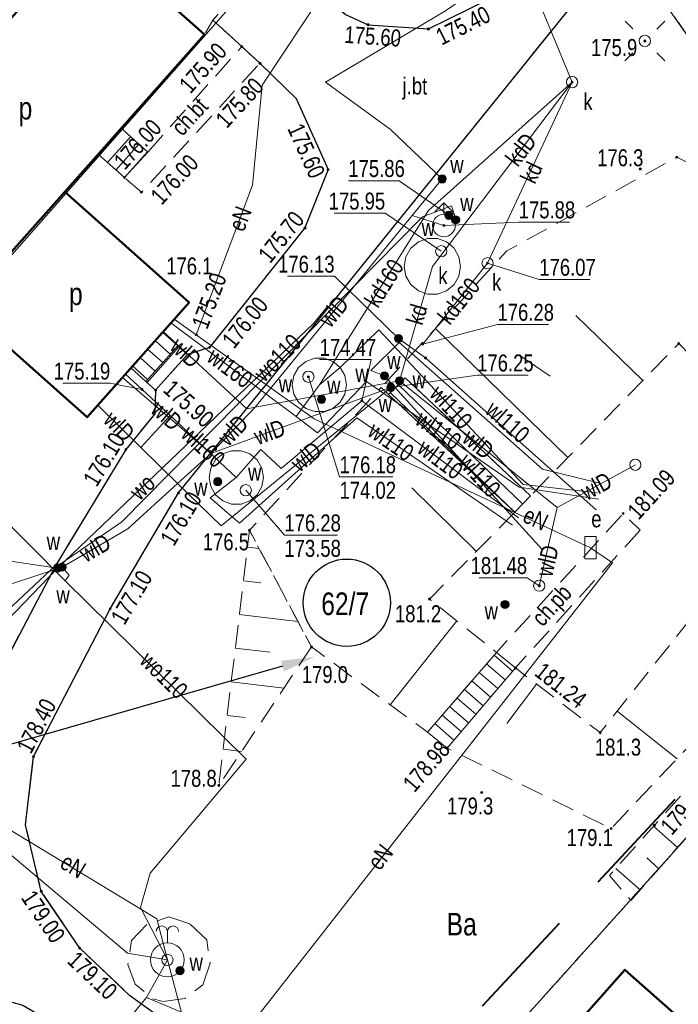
# Model space of a CAD drawing. Header units: metres. Extents: x 8433237 to 8433443, y 6021296 to 6021738.
# Tile 7 of 22: x 8433368 to 8433397, y 6021466 to 6021510. Entities that reach past the tile are written whole.
import ezdxf
from ezdxf import colors
from ezdxf.entities.mleader import LeaderData, LeaderLine
from ezdxf.enums import TextEntityAlignment as Align
from ezdxf.math import Vec2, Vec3

# ---------------------------------------------------------------- set-up
doc = ezdxf.new("R2010")
doc.units = ezdxf.units.M
for name, pattern in [('DASHED', [0.75, 0.5, -0.25]), ('L_0_03', [1, 0.5, -0.5]), ('L_0_04', [1.5, 1, -0.5]), ('L_0_06', [2, 1.5, -0.5])]:
    doc.linetypes.add(name, pattern=pattern)
doc.layers.get('0').update_dxf_attribs({"linetype": 'CONTINUOUS', "lineweight": 18})
for name, color, linetype, lineweight in [('a_opis', 250, 'CONTINUOUS', 9), ('EGB_Budynek', 7, 'CONTINUOUS', 50), ('EGB_DzialkaEwidencyjna', 7, 'CONTINUOUS', 18), ('EGB_KonturUzytkuGruntowego', 96, 'L_0_03', 18), ('EGB_ObiektTrwaleZwiazanyZBudynkiem', 7, 'CONTINUOUS', 18), ('GES_InneUrzadzeniaTowarzyszace', 7, 'CONTINUOUS', 18), ('GES_InneUrzadzeniaTowarzyszace_P', 7, 'CONTINUOUS', 18), ('GES_PrzewodElektroenergetyczny', 1, 'CONTINUOUS', 18), ('GES_PrzewodKanalizacyjny', 36, 'CONTINUOUS', 18), ('GES_PrzewodWodociagowy', 5, 'CONTINUOUS', 18), ('GES_Rzedna', 7, 'CONTINUOUS', 18), ('GES_UrzadzeniaSiecElektroenergetyczna_P', 7, 'CONTINUOUS', 18), ('GES_UrzadzeniaSiecKanalizacyjna_P', 7, 'CONTINUOUS', 18), ('GES_UrzadzeniaSiecWodociagowa_P', 7, 'CONTINUOUS', 18), ('KR_ObiektKarto', 7, 'CONTINUOUS', 18), ('OT_Komunikacja', 7, 'CONTINUOUS', 18), ('OT_Rzedna', 7, 'CONTINUOUS', 18), ('OT_Skarpa', 7, 'CONTINUOUS', 18)]:
    doc.layers.add(name, color=color, linetype=linetype, lineweight=lineweight)
doc.layers.add('Zakres Etap 1', color=1, linetype='CONTINUOUS')
doc.styles.add('Arial', font='Arial.ttf')
doc.styles.get("Standard").update_dxf_attribs({"font": 'simplex.shx'})

# ---------------------------------------------------------------- blocks, each defined once
blk = doc.blocks.new('SUPW_O')
at = {"color": 0, "linetype": 'Continuous', "lineweight": 18}
blk.add_circle((0, 0), 0.5, dxfattribs=at)
blk = doc.blocks.new('SUPK_W')
at = {"color": 0, "linetype": 'Continuous', "lineweight": 18}
blk.add_circle((0, 0), 0.5, dxfattribs=at)
blk = doc.blocks.new('SUPS01_08')
at = {"linetype": 'Continuous', "lineweight": 13}
blk.add_hatch(color=0, dxfattribs=at).paths.add_polyline_path([(0, -0.091, 1), (0, 0.091, 1)])
at = {"color": 0, "linetype": 'Continuous', "lineweight": 13}
blk.add_circle((0, 0), 0.0906, dxfattribs=at)
blk = doc.blocks.new('SUPS01_03')
at = {"linetype": 'Continuous', "lineweight": 13}
blk.add_hatch(color=0, dxfattribs=at).paths.add_polyline_path([(0, -0.091, 1), (0, 0.091, 1)])
at = {"color": 0, "linetype": 'Continuous', "lineweight": 13}
blk.add_circle((0, 0), 0.0906, dxfattribs=at)
blk = doc.blocks.new('SUPS01_05')
at = {"linetype": 'Continuous', "lineweight": 13}
blk.add_hatch(color=0, dxfattribs=at).paths.add_polyline_path([(0, -0.091, 1), (0, 0.091, 1)])
at = {"color": 0, "linetype": 'Continuous', "lineweight": 13}
blk.add_circle((0, 0), 0.0906, dxfattribs=at)
blk = doc.blocks.new('SUEO')
at = {"color": 0, "linetype": 'Continuous', "lineweight": 18, "flags": 128}
for points in [[(-1.06, 1.06), (-1.76, 1.76)], [(1.76, 1.76), (1.06, 1.06)], [(-1.74, -1.74), (-1.06, -1.06)], [(1.06, -1.06), (1.76, -1.76)]]:
    blk.add_lwpolyline(points, dxfattribs=at)
at = {"color": 0, "linetype": 'Continuous', "lineweight": 18}
blk.add_circle((0, 0), 0.5, dxfattribs=at)
blk = doc.blocks.new('SUES')
at = {"color": 0, "linetype": 'Continuous', "lineweight": 18, "flags": 128}
blk.add_lwpolyline([(1, 0.5), (1, -0.5), (-1, -0.5), (-1, 0.5)], close=True, dxfattribs=at)
blk = doc.blocks.new('SUKS')
at = {"color": 0, "linetype": 'Continuous', "lineweight": 18}
blk.add_circle((0, 0), 0.5, dxfattribs=at)
blk = doc.blocks.new('SUWU')
at = {"linetype": 'Continuous', "lineweight": 18}
blk.add_hatch(color=0, dxfattribs=at).paths.add_polyline_path([(0, -0.361, 1), (0, 0.361, 1)])
at = {"color": 0, "linetype": 'Continuous', "lineweight": 18}
blk.add_circle((0, 0), 0.361, dxfattribs=at)
blk = doc.blocks.new('SUWW')
at = {"linetype": 'Continuous', "lineweight": 18}
blk.add_hatch(color=0, dxfattribs=at).paths.add_polyline_path([(0, -0.361, 1), (0, 0.361, 1)])
at = {"color": 0, "linetype": 'Continuous', "lineweight": 18}
blk.add_circle((0, 0), 0.361, dxfattribs=at)
blk = doc.blocks.new('SUWH')
at = {"color": 0, "linetype": 'Continuous', "lineweight": 18, "flags": 128}
for points in [[(0, 2), (-0.8, 1.2)], [(0, 1), (0, 2)], [(0, 2), (0.8, 1.2)]]:
    blk.add_lwpolyline(points, dxfattribs=at)
at = {"color": 0, "linetype": 'Continuous', "lineweight": 18}
blk.add_circle((0, 0), 1, dxfattribs=at)
blk = doc.blocks.new('SUWG')
at = {"color": 0, "linetype": 'Continuous', "lineweight": 18, "flags": 128}
blk.add_lwpolyline([(0, 1.5), (0, 2.5)], close=True, dxfattribs=at)
at = {"color": 0, "linetype": 'Continuous', "lineweight": 18}
for radius in [1.5, 0.5]:
    blk.add_circle((0, 0), radius, dxfattribs=at)
for centre in [(-0.5, 2.5), (0.5, 2.5)]:
    blk.add_arc(centre, 0.5, 0, 180, dxfattribs=at)
blk = doc.blocks.new('OTRS')
at = {"linetype": 'Continuous', "lineweight": 13}
blk.add_hatch(color=0, dxfattribs=at).paths.add_polyline_path([(0, -0.091, 1), (0, 0.091, 1)])
at = {"color": 0, "linetype": 'Continuous', "lineweight": 13}
blk.add_circle((0, 0), 0.0906, dxfattribs=at)
blk = doc.blocks.new('OTRN')
at = {"linetype": 'Continuous', "lineweight": 13}
blk.add_hatch(color=0, dxfattribs=at).paths.add_polyline_path([(0, -0.091, 1), (0, 0.091, 1)])
at = {"color": 0, "linetype": 'Continuous', "lineweight": 13}
blk.add_circle((0, 0), 0.0906, dxfattribs=at)

msp = doc.modelspace()

# ---------------------------------------------------------------- linework, layer by layer
at = {"layer": 'EGB_Budynek', "linetype": 'Continuous', "lineweight": 50, "flags": 128}
for points in [[(8433360.65, 6021501.83), (8433371.34, 6021513.87), (8433376.49, 6021509.29), (8433370.31, 6021502.34), (8433365.78, 6021497.27)], [(8433365.78, 6021497.27), (8433370.31, 6021502.34), (8433375.81, 6021497.45), (8433371.3, 6021492.37)], [(8433378.78, 6021449.51), (8433395.1, 6021467.93), (8433400.45, 6021463.2), (8433384.12, 6021444.78)]]:
    msp.add_lwpolyline(points, close=True, dxfattribs=at)
at = {"layer": 'EGB_DzialkaEwidencyjna', "linetype": 'Continuous', "lineweight": 18, "flags": 128}
msp.add_lwpolyline([(8433425.123, 6021470.364), (8433417.6, 6021481.1), (8433411.83, 6021489.34), (8433388.4, 6021522.76), (8433377.65, 6021538.1), (8433314.81, 6021627.77), (8433312.011, 6021631.446)], dxfattribs=at)
for points in [[(8433348.5, 6021477.47), (8433334.95, 6021489.96), (8433374.25, 6021534.26), (8433377.65, 6021538.1), (8433388.4, 6021522.76)], [(8433411.83, 6021489.34), (8433377.29, 6021450.95), (8433348.5, 6021477.47), (8433388.4, 6021522.76)], [(8433361.38, 6021433.27), (8433377.29, 6021450.95), (8433411.83, 6021489.34), (8433417.6, 6021481.1), (8433367.98, 6021431.69), (8433343.1, 6021404.05), (8433338.96, 6021408.36), (8433350.5, 6021421.18)]]:
    msp.add_lwpolyline(points, close=True, dxfattribs=at)
at = {"layer": 'EGB_KonturUzytkuGruntowego', "color": 96, "linetype": 'L_0_03', "lineweight": 18, "flags": 128}
for points in [[(8433425.123, 6021470.364), (8433417.6, 6021481.1), (8433411.83, 6021489.34), (8433388.4, 6021522.76), (8433377.65, 6021538.1), (8433353.39, 6021572.71), (8433314.81, 6021627.77), (8433312.011, 6021631.446)], [(8433336.061, 6021405.138), (8433338.96, 6021408.36), (8433346.5, 6021416.73), (8433350.5, 6021421.18), (8433361.38, 6021433.27), (8433377.29, 6021450.95), (8433411.83, 6021489.34), (8433417.6, 6021481.1), (8433425.123, 6021470.364)]]:
    msp.add_lwpolyline(points, dxfattribs=at)
msp.add_lwpolyline([(8433328.72, 6021499.36), (8433333.61, 6021504.46), (8433341.32, 6021497.14), (8433374.25, 6021534.26), (8433377.65, 6021538.1), (8433388.4, 6021522.76), (8433411.83, 6021489.34), (8433377.29, 6021450.95), (8433361.38, 6021433.27), (8433338.63, 6021466.26), (8433348.5, 6021477.47), (8433334.95, 6021489.96), (8433326.76, 6021497.31)], close=True, dxfattribs=at)
at = {"layer": 'EGB_ObiektTrwaleZwiazanyZBudynkiem', "linetype": 'Continuous', "lineweight": 18, "flags": 128}
for points in [[(8433372.95, 6021502.97), (8433371.79, 6021504), (8433372.8, 6021505.15), (8433373.98, 6021504.1)], [(8433375.31, 6021495.53), (8433373.9, 6021493.95), (8433373.23, 6021494.55), (8433374.64, 6021496.13)], [(8433374.33, 6021493.57), (8433373.9, 6021493.95), (8433375.31, 6021495.53), (8433375.74, 6021495.15)]]:
    msp.add_lwpolyline(points, close=True, dxfattribs=at)
at = {"layer": 'GES_InneUrzadzeniaTowarzyszace', "color": 7, "linetype": 'Continuous', "lineweight": 18, "flags": 128}
for points in [[(8433387.75, 6021498.61), (8433387.54, 6021498.24), (8433387.21, 6021497.96), (8433386.8, 6021497.81), (8433386.36, 6021497.81), (8433385.96, 6021497.96), (8433385.62, 6021498.24), (8433385.41, 6021498.61), (8433385.33, 6021499.04), (8433385.41, 6021499.47), (8433385.62, 6021499.84), (8433385.96, 6021500.12), (8433386.36, 6021500.27), (8433386.8, 6021500.27), (8433387.21, 6021500.12), (8433387.54, 6021499.84), (8433387.75, 6021499.47), (8433387.83, 6021499.04)], [(8433379.03, 6021489.3), (8433378.82, 6021488.94), (8433378.5, 6021488.67), (8433378.11, 6021488.53), (8433377.69, 6021488.53), (8433377.3, 6021488.67), (8433376.98, 6021488.94), (8433376.77, 6021489.3), (8433376.7, 6021489.71), (8433376.77, 6021490.12), (8433376.98, 6021490.48), (8433377.3, 6021490.75), (8433377.69, 6021490.89), (8433378.11, 6021490.89), (8433378.5, 6021490.75), (8433378.82, 6021490.48), (8433379.03, 6021490.12), (8433379.1, 6021489.71)]]:
    msp.add_lwpolyline(points, close=True, dxfattribs=at)
at = {"layer": 'GES_InneUrzadzeniaTowarzyszace', "color": 5, "linetype": 'Continuous', "lineweight": 18, "flags": 128}
msp.add_lwpolyline([(8433382.71, 6021493.39), (8433382.5, 6021493.03), (8433382.18, 6021492.76), (8433381.79, 6021492.62), (8433381.37, 6021492.62), (8433380.98, 6021492.76), (8433380.66, 6021493.03), (8433380.45, 6021493.39), (8433380.38, 6021493.8), (8433380.45, 6021494.21), (8433380.66, 6021494.57), (8433380.98, 6021494.84), (8433381.37, 6021494.98), (8433381.79, 6021494.98), (8433382.18, 6021494.84), (8433382.5, 6021494.57), (8433382.71, 6021494.21), (8433382.78, 6021493.8)], close=True, dxfattribs=at)
at = {"layer": 'GES_PrzewodElektroenergetyczny', "color": 1, "linetype": 'Continuous', "lineweight": 18, "flags": 128}
for points in [[(8433376.13, 6021496.01), (8433378.62, 6021502.63), (8433379.05, 6021507.05), (8433382.64, 6021512.49), (8433383.09, 6021513.76), (8433380.96, 6021515.69), (8433380.97, 6021516.85)], [(8433376.13, 6021496.01), (8433375.15, 6021496.7)], [(8433393.57, 6021486.6), (8433381.34, 6021492.3), (8433376.13, 6021496.01)], [(8433359.24, 6021471.47), (8433369.87, 6021461.81), (8433373.92, 6021466.7), (8433378.11, 6021464.95), (8433394.55, 6021485.93), (8433393.57, 6021486.6)], [(8433363.07, 6021477.02), (8433374.38, 6021470.18), (8433374.85, 6021468.37)], [(8433373.92, 6021466.7), (8433374.85, 6021468.37)]]:
    msp.add_lwpolyline(points, dxfattribs=at)
at = {"layer": 'GES_PrzewodKanalizacyjny', "color": 36, "linetype": 'Continuous', "lineweight": 18, "flags": 128}
for points in [[(8433385.23, 6021525.41), (8433392.76, 6021507.19)], [(8433392.76, 6021507.19), (8433386.4, 6021501.52), (8433381.58, 6021493.8)], [(8433392.76, 6021507.19), (8433386.58, 6021499.04)], [(8433392.76, 6021507.19), (8433389.02, 6021499.18)], [(8433386.58, 6021499.04), (8433385.12, 6021493.98)], [(8433389.02, 6021499.18), (8433386.15, 6021495.6)]]:
    msp.add_lwpolyline(points, dxfattribs=at)
at = {"layer": 'GES_PrzewodWodociagowy', "color": 5, "linetype": 'Continuous', "lineweight": 18, "flags": 128}
for points in [[(8433378.73, 6021492.81), (8433385.68, 6021501.29), (8433387.01, 6021502.91), (8433384.71, 6021505.11), (8433381.85, 6021507.19), (8433387.16, 6021510.35), (8433394.67, 6021515.5), (8433396.9, 6021517.11), (8433401.73, 6021519.85), (8433408.95, 6021521.98)], [(8433370.1, 6021485.87), (8433372.83, 6021487.74), (8433386.14, 6021501.24), (8433387.43, 6021501.72), (8433387.54, 6021501.37), (8433387.61, 6021501.1)], [(8433387.54, 6021501.37), (8433387.31, 6021501.3)], [(8433385.68, 6021501.29), (8433387.09, 6021500.85)], [(8433381.93, 6021497.26), (8433381.31, 6021496.51), (8433369.99, 6021485.7), (8433360.69, 6021476.06), (8433354.19, 6021481.94)], [(8433374.85, 6021468.37), (8433373.09, 6021468.66), (8433357.02, 6021482.19), (8433366.93, 6021496.25)], [(8433374.66, 6021496.16), (8433378.36, 6021492.74), (8433378.73, 6021492.81), (8433385.12, 6021493.98)], [(8433380.55, 6021492.4), (8433375.01, 6021496.55)], [(8433393.88, 6021489.03), (8433390.6, 6021489.4), (8433384.21, 6021496.24), (8433382.5, 6021494.57), (8433381.58, 6021493.8)], [(8433370.32, 6021485.13), (8433364.09, 6021491.41), (8433366.26, 6021494.62), (8433367.2, 6021496.01)], [(8433393.83, 6021488.28), (8433386.28, 6021494.99), (8433385.08, 6021495.85)], [(8433393.91, 6021489.47), (8433391.45, 6021490.08), (8433385.78, 6021495.08), (8433385.11, 6021495.68), (8433383.86, 6021494.44), (8433384.46, 6021494.2), (8433391.43, 6021486.52)], [(8433390.41, 6021495.13), (8433391.79, 6021494.19)], [(8433372.87, 6021494.13), (8433376.77, 6021490.76)], [(8433374.97, 6021492.44), (8433373.73, 6021493.6), (8433373, 6021494.28)], [(8433392.1, 6021488.37), (8433385.12, 6021493.98)], [(8433375.3, 6021489.44), (8433377.23, 6021487.56), (8433384.74, 6021493.69)], [(8433376.77, 6021490.76), (8433384.74, 6021493.69)], [(8433380.55, 6021492.4), (8433381.49, 6021491.68), (8433383.66, 6021493.95), (8433390.42, 6021489.27), (8433393.94, 6021488.75)], [(8433381.58, 6021493.8), (8433380.55, 6021492.4)], [(8433377.9, 6021489.71), (8433378.99, 6021490.94), (8433379.89, 6021490.1), (8433383.46, 6021493.1), (8433390.39, 6021487.92)], [(8433371.77, 6021492.9), (8433373.67, 6021491.03)], [(8433376.77, 6021490.76), (8433378.73, 6021492.81)], [(8433374.97, 6021492.44), (8433373.67, 6021491.03)], [(8433377.9, 6021489.71), (8433374.97, 6021492.44)], [(8433390.12, 6021487.59), (8433383.23, 6021492.35), (8433378.04, 6021487.68), (8433376.75, 6021488.81), (8433377.9, 6021489.71)], [(8433373.67, 6021491.03), (8433375.3, 6021489.44)], [(8433375.3, 6021489.44), (8433376.77, 6021490.76)], [(8433392.1, 6021488.37), (8433395.56, 6021490.27)], [(8433370.19, 6021485.74), (8433373.1, 6021487.44), (8433375.3, 6021489.44)], [(8433391.31, 6021484.92), (8433392.1, 6021488.37)], [(8433360.83, 6021477.32), (8433369.91, 6021485.82)], [(8433369.99, 6021485.7), (8433370.1, 6021485.87)], [(8433374.85, 6021468.37), (8433373.66, 6021470.68), (8433374.09, 6021472.21), (8433378.34, 6021477.24), (8433370.32, 6021485.13), (8433370.51, 6021485.38), (8433370.19, 6021485.74), (8433370.1, 6021485.87)], [(8433374.85, 6021468.37), (8433379.22, 6021451.94), (8433390.85, 6021442.27)]]:
    msp.add_lwpolyline(points, dxfattribs=at)
at = {"layer": 'GES_Rzedna', "linetype": 'Continuous', "lineweight": 13, "flags": 128}
for points in [[(8433382.86, 6021502.832), (8433385.113, 6021502.832), (8433387.31, 6021501.3)], [(8433382.238, 6021501.392), (8433384.49, 6021501.392), (8433386.97, 6021499.71)], [(8433392.652, 6021501.002), (8433390.4, 6021501.002), (8433387.09, 6021500.85)], [(8433393.551, 6021498.462), (8433391.31, 6021498.462), (8433389.02, 6021499.18)], [(8433380.162, 6021498.602), (8433382.25, 6021498.602), (8433385.08, 6021495.85)], [(8433391.712, 6021496.472), (8433389.46, 6021496.472), (8433386.15, 6021495.6)], [(8433381.59, 6021494.923), (8433383.871, 6021494.923), (8433383.46, 6021493.1)], [(8433384.827, 6021489.727), (8433382.47, 6021489.727), (8433381.09, 6021494.16)], [(8433390.814, 6021494.232), (8433388.56, 6021494.232), (8433384.74, 6021493.69)], [(8433370.231, 6021493.872), (8433372.32, 6021493.872), (8433373.73, 6021493.6)], [(8433382.374, 6021487.157), (8433380.03, 6021487.157), (8433378.32, 6021489.14)], [(8433364.7, 6021484.622), (8433366.775, 6021484.622), (8433370.19, 6021485.74)], [(8433364.99, 6021486.122), (8433367.091, 6021486.122), (8433369.99, 6021485.7)], [(8433388.656, 6021485.272), (8433390.77, 6021485.272), (8433391.31, 6021484.92)]]:
    msp.add_lwpolyline(points, dxfattribs=at)
at = {"layer": 'KR_ObiektKarto', "linetype": 'Continuous', "lineweight": 18, "flags": 128}
for points in [[(8433371.828, 6021503.966), (8433372.845, 6021505.11)], [(8433372.202, 6021503.634), (8433373.218, 6021504.778)], [(8433372.576, 6021503.302), (8433373.592, 6021504.446)], [(8433372.95, 6021502.97), (8433373.965, 6021504.113)], [(8433395.889, 6021493.996), (8433392.93, 6021496.876)], [(8433392.576, 6021490.592), (8433386.715, 6021496.297)], [(8433374.977, 6021495.157), (8433374.306, 6021495.756)], [(8433375.31, 6021495.53), (8433374.64, 6021496.13)], [(8433373.955, 6021493.901), (8433375.358, 6021495.488)], [(8433374.644, 6021494.784), (8433373.973, 6021495.383)], [(8433374.311, 6021494.411), (8433373.64, 6021495.01)], [(8433374.33, 6021493.57), (8433375.74, 6021495.15)], [(8433373.978, 6021494.038), (8433373.307, 6021494.637)], [(8433385.074, 6021493.804), (8433390.576, 6021488.531)], [(8433384.72, 6021493.45), (8433390.23, 6021488.17)], [(8433388.524, 6021486.437), (8433385.666, 6021489.25)], [(8433378.391, 6021486.625), (8433378.91, 6021486.563)], [(8433378.213, 6021485.136), (8433378.991, 6021485.043)], [(8433378.034, 6021483.647), (8433380.63, 6021483.336)], [(8433387.658, 6021483.37), (8433384.707, 6021479.655)], [(8433377.856, 6021482.157), (8433379.401, 6021481.972)], [(8433389.308, 6021481.84), (8433390.124, 6021481.132)], [(8433388.98, 6021481.462), (8433389.8, 6021480.752)], [(8433388.653, 6021481.085), (8433389.475, 6021480.372)], [(8433377.678, 6021480.668), (8433380.01, 6021480.389)], [(8433388.325, 6021480.707), (8433389.151, 6021479.991)], [(8433391.191, 6021480.563), (8433389.868, 6021478.829)], [(8433387.998, 6021480.329), (8433388.826, 6021479.611)], [(8433387.67, 6021479.951), (8433388.502, 6021479.23)], [(8433377.5, 6021479.178), (8433378.286, 6021479.084)], [(8433387.015, 6021479.196), (8433387.852, 6021478.47)], [(8433387.343, 6021479.573), (8433388.177, 6021478.85)], [(8433394.758, 6021479.372), (8433397.405, 6021477.266)], [(8433386.688, 6021478.818), (8433387.528, 6021478.089)], [(8433377.321, 6021477.689), (8433378.136, 6021477.592)], [(8433377.143, 6021476.2), (8433377.171, 6021476.196)], [(8433397.43, 6021473.341), (8433396.368, 6021474.28)], [(8433396.602, 6021472.404), (8433396.069, 6021472.876)], [(8433395.774, 6021471.468), (8433394.702, 6021472.416)]]:
    msp.add_lwpolyline(points, dxfattribs=at)
at = {"layer": 'OT_Komunikacja', "color": 7, "linetype": 'L_0_06', "lineweight": 18, "flags": 128}
for points in [[(8433398.75, 6021516.84), (8433397.72, 6021515.87), (8433394.72, 6021513.03), (8433382.04, 6021497.3), (8433381.32, 6021496.4), (8433375.34, 6021489.02), (8433372.32, 6021483.9), (8433368.93, 6021477.36), (8433368.57, 6021474.34), (8433369.27, 6021471.4), (8433370.97, 6021468.89), (8433373.18, 6021466.8), (8433377.97, 6021463.35), (8433376.13, 6021460.86), (8433369.32, 6021465.85), (8433368.45, 6021466.36), (8433362.58, 6021467.97), (8433361.76, 6021468.51), (8433352.88, 6021476.48), (8433354.96, 6021478.71), (8433360.82, 6021473.41), (8433362.38, 6021472.92), (8433363.66, 6021473.91), (8433367.15, 6021480.59), (8433369.91, 6021485.82), (8433373.01, 6021490.94), (8433374.29, 6021492.52), (8433374.33, 6021493.57), (8433375.74, 6021495.15), (8433376.71, 6021495.45), (8433380.94, 6021500.74), (8433381.96, 6021503.33), (8433380.55, 6021506.46), (8433378.95, 6021508.02), (8433378.15, 6021508.76), (8433376.86, 6021509.93), (8433379.71, 6021513.04), (8433381.87, 6021510.96), (8433382.74, 6021510.18), (8433383.73, 6021509.73), (8433386.4, 6021509.54), (8433389.1, 6021510.89), (8433392.81, 6021515.74), (8433396.06, 6021519.93), (8433398.74, 6021524.16), (8433402.69, 6021518.05), (8433401.11, 6021517.56)], [(8433375.86, 6021469.95), (8433376.59, 6021469.25), (8433376.74, 6021468.22), (8433376.42, 6021467.27), (8433375.63, 6021466.66), (8433374.66, 6021466.53), (8433374.21, 6021466.65), (8433373.42, 6021467.29), (8433373.1, 6021468.17), (8433373.27, 6021469.22), (8433373.96, 6021469.95), (8433374.92, 6021470.27)]]:
    msp.add_lwpolyline(points, close=True, dxfattribs=at)
at = {"layer": 'OT_Komunikacja', "color": 7, "linetype": 'Continuous', "lineweight": 25, "flags": 128}
for points in [[(8433379.71, 6021513.04), (8433381.87, 6021510.96), (8433382.74, 6021510.18), (8433383.73, 6021509.73), (8433386.4, 6021509.54), (8433389.1, 6021510.89), (8433392.81, 6021515.74), (8433396.06, 6021519.93), (8433398.74, 6021524.16)], [(8433377.97, 6021463.35), (8433373.18, 6021466.8), (8433370.97, 6021468.89), (8433369.27, 6021471.4), (8433368.57, 6021474.34), (8433368.93, 6021477.36), (8433372.32, 6021483.9), (8433375.34, 6021489.02), (8433381.32, 6021496.4), (8433382.04, 6021497.3), (8433394.72, 6021513.03), (8433397.72, 6021515.87), (8433398.75, 6021516.84), (8433401.11, 6021517.56), (8433402.69, 6021518.05)], [(8433376.86, 6021509.93), (8433378.15, 6021508.76), (8433378.95, 6021508.02), (8433380.55, 6021506.46), (8433381.96, 6021503.33), (8433380.94, 6021500.74), (8433376.71, 6021495.45), (8433375.74, 6021495.15), (8433374.33, 6021493.57), (8433374.29, 6021492.52), (8433373.01, 6021490.94), (8433369.91, 6021485.82), (8433367.15, 6021480.59), (8433363.66, 6021473.91), (8433362.38, 6021472.92), (8433360.82, 6021473.41), (8433354.96, 6021478.71), (8433352.88, 6021476.48), (8433361.76, 6021468.51), (8433362.58, 6021467.97), (8433368.45, 6021466.36), (8433369.32, 6021465.85), (8433376.13, 6021460.86), (8433377.97, 6021463.35)]]:
    msp.add_lwpolyline(points, dxfattribs=at)
at = {"layer": 'OT_Komunikacja', "color": 7, "linetype": 'L_0_04', "lineweight": 18, "flags": 128}
for points in [[(8433371.71, 6021513.54), (8433375.09, 6021517.16), (8433379.71, 6021513.04), (8433376.86, 6021509.93), (8433376.49, 6021509.29)], [(8433373.98, 6021504.1), (8433378.15, 6021508.76), (8433378.95, 6021508.02), (8433373.7, 6021502.32), (8433372.95, 6021502.97)], [(8433395.77, 6021487.37), (8433390.25, 6021481.28), (8433389.42, 6021481.97), (8433395.02, 6021488.11)]]:
    msp.add_lwpolyline(points, close=True, dxfattribs=at)
at = {"layer": 'OT_Komunikacja', "color": 7, "linetype": 'Continuous', "lineweight": 18, "flags": 128}
for points in [[(8433384.64, 6021493.37), (8433385.38, 6021494.11), (8433390.92, 6021488.89), (8433390.23, 6021488.17)], [(8433387.23, 6021477.74), (8433386.36, 6021478.44), (8433389.42, 6021481.97), (8433390.25, 6021481.28)]]:
    msp.add_lwpolyline(points, close=True, dxfattribs=at)
at = {"layer": 'OT_Skarpa', "color": 7, "linetype": 'L_0_04', "lineweight": 18, "flags": 128}
for points in [[(8433409.68, 6021490.26), (8433394.49, 6021474.18), (8433387.23, 6021477.74), (8433390.25, 6021481.28), (8433394, 6021478.42), (8433403.11, 6021489.87), (8433397.48, 6021495.63), (8433390.92, 6021488.89), (8433385.38, 6021494.11), (8433384.64, 6021493.37), (8433384.31, 6021493.69), (8433389.88, 6021499.73), (8433397.4, 6021503.87), (8433402.24, 6021501.38)], [(8433390.23, 6021488.17), (8433386.45, 6021484.33), (8433389.42, 6021481.97), (8433386.36, 6021478.44), (8433381.23, 6021482.21), (8433378.48, 6021487.37), (8433384.31, 6021493.69), (8433384.64, 6021493.37)], [(8433411.32, 6021488.02), (8433401.87, 6021478.36), (8433395.36, 6021471), (8433394.42, 6021472.1), (8433410.74, 6021490.36), (8433411.98, 6021488.6)], [(8433381.23, 6021482.21), (8433377.13, 6021476.09), (8433378.48, 6021487.37)]]:
    msp.add_lwpolyline(points, close=True, dxfattribs=at)
at = {"layer": 'Zakres Etap 1', "linetype": 'DASHED', "lineweight": 40, "ltscale": 10}
msp.add_lwpolyline([(8433372.93, 6021641.653), (8433356.577, 6021626.34), (8433360.305, 6021611.899), (8433379.496, 6021582.877), (8433414.168, 6021530.841), (8433410.875, 6021528.746), (8433426.408, 6021505.045), (8433412.645, 6021491.93), (8433376.453, 6021453.08), (8433335.388, 6021489.929), (8433377.823, 6021538.089), (8433377.823, 6021538.089), (8433377.823, 6021538.089), (8433377.823, 6021538.089), (8433377.823, 6021538.089), (8433377.823, 6021538.089), (8433377.823, 6021538.089), (8433394.407, 6021553.721), (8433376.357, 6021580.833), (8433349.376, 6021621.327), (8433326.698, 6021655.321)], dxfattribs=at)
at = {"layer": 'Zakres Etap 1', "color": 1, "linetype": 'Continuous', "lineweight": 30}
msp.add_circle((8433382.79, 6021484.165), 1.93, dxfattribs=at)

# ---------------------------------------------------------------- block references
at = {"layer": 'GES_InneUrzadzeniaTowarzyszace_P', "linetype": 'Continuous', "xscale": 0.5, "yscale": 0.5, "zscale": 0.5, "rotation": 269.99}
for p in [(8433386.97, 6021499.71), (8433381.09, 6021494.16), (8433378.32, 6021489.14)]:
    msp.add_blockref('SUPW_O', p, dxfattribs=at)
at = {"layer": 'GES_InneUrzadzeniaTowarzyszace_P', "color": 5, "linetype": 'Continuous', "xscale": 0.5, "yscale": 0.5, "zscale": 0.5, "rotation": 269.99}
for p in [(8433395.56, 6021490.27), (8433391.31, 6021484.92)]:
    msp.add_blockref('SUPK_W', p, dxfattribs=at)
at = {"layer": 'GES_Rzedna', "color": 36, "linetype": 'Continuous', "xscale": 0.5, "yscale": 0.5, "zscale": 0.5}
for p in [(8433392.76, 6021507.19), (8433389.02, 6021499.18), (8433386.15, 6021495.6), (8433385.12, 6021493.98)]:
    msp.add_blockref('SUPS01_05', p, dxfattribs=at)
at = {"layer": 'GES_Rzedna', "color": 5, "linetype": 'Continuous', "xscale": 0.5, "yscale": 0.5, "zscale": 0.5}
for p in [(8433387.31, 6021501.3), (8433387.09, 6021500.85), (8433385.08, 6021495.85), (8433386.28, 6021494.99), (8433381.09, 6021494.16), (8433373.73, 6021493.6), (8433384.74, 6021493.69), (8433383.46, 6021493.1), (8433391.31, 6021484.92)]:
    msp.add_blockref('SUPS01_08', p, dxfattribs=at)
at = {"layer": 'GES_Rzedna', "color": 1, "linetype": 'Continuous', "xscale": 0.5, "yscale": 0.5, "zscale": 0.5}
msp.add_blockref('SUPS01_03', (8433376.13, 6021496.01), dxfattribs=at)
at = {"layer": 'GES_UrzadzeniaSiecElektroenergetyczna_P', "linetype": 'Continuous', "xscale": 0.5, "yscale": 0.5, "zscale": 0.5, "rotation": 269.99}
msp.add_blockref('SUEO', (8433395.98, 6021509.01), dxfattribs=at)
at = {"layer": 'GES_UrzadzeniaSiecElektroenergetyczna_P', "color": 1, "linetype": 'Continuous', "xscale": 0.5, "yscale": 0.5, "zscale": 0.5, "rotation": 269.99}
msp.add_blockref('SUES', (8433393.57, 6021486.6), dxfattribs=at)
at = {"layer": 'GES_UrzadzeniaSiecKanalizacyjna_P', "color": 36, "linetype": 'Continuous', "xscale": 0.5, "yscale": 0.5, "zscale": 0.5}
for p in [(8433392.76, 6021507.19), (8433389.02, 6021499.18)]:
    msp.add_blockref('SUKS', p, dxfattribs=at)
at = {"layer": 'GES_UrzadzeniaSiecWodociagowa_P', "color": 5, "linetype": 'Continuous', "xscale": 0.5, "yscale": 0.5, "zscale": 0.5}
for name, p in [('SUWW', (8433387.01, 6021502.91)), ('SUWH', (8433387.09, 6021500.85)), ('SUWW', (8433387.31, 6021501.3)), ('SUWW', (8433387.61, 6021501.1)), ('SUWW', (8433384.46, 6021494.2)), ('SUWW', (8433385.12, 6021493.98)), ('SUWW', (8433384.74, 6021493.69)), ('SUWU', (8433381.67, 6021493.16)), ('SUWU', (8433377.08, 6021489.52)), ('SUWW', (8433369.99, 6021485.7)), ('SUWW', (8433370.19, 6021485.74))]:
    msp.add_blockref(name, p, dxfattribs=at)
at = {"layer": 'GES_UrzadzeniaSiecWodociagowa_P', "color": 5, "linetype": 'Continuous', "xscale": 0.5, "yscale": 0.5, "zscale": 0.5, "rotation": 269.99}
for name, p in [('SUWW', (8433385.08, 6021495.85)), ('SUWU', (8433389.79, 6021484.09)), ('SUWU', (8433375.41, 6021467.89))]:
    msp.add_blockref(name, p, dxfattribs=at)
at = {"layer": 'GES_UrzadzeniaSiecWodociagowa_P', "linetype": 'Continuous', "xscale": 0.5, "yscale": 0.5, "zscale": 0.5}
msp.add_blockref('SUWG', (8433374.85, 6021468.37), dxfattribs=at)
at = {"layer": 'OT_Rzedna', "linetype": 'Continuous', "xscale": 0.5, "yscale": 0.5, "zscale": 0.5}
for name, p in [('OTRS', (8433383.73, 6021509.73)), ('OTRS', (8433386.4, 6021509.54)), ('OTRS', (8433378.15, 6021508.76)), ('OTRN', (8433395.98, 6021509.01)), ('OTRS', (8433378.95, 6021508.02)), ('OTRN', (8433397.4, 6021503.87)), ('OTRS', (8433381.96, 6021503.33)), ('OTRN', (8433395.78, 6021503.35)), ('OTRS', (8433372.95, 6021502.97)), ('OTRS', (8433373.7, 6021502.32)), ('OTRS', (8433380.94, 6021500.74)), ('OTRN', (8433376.38, 6021497.22)), ('OTRS', (8433376.71, 6021495.45)), ('OTRN', (8433397.48, 6021495.63)), ('OTRS', (8433374.33, 6021493.57)), ('OTRS', (8433373.01, 6021490.94)), ('OTRS', (8433375.34, 6021489.02)), ('OTRS', (8433395.02, 6021488.11)), ('OTRN', (8433378.48, 6021487.37)), ('OTRN', (8433386.45, 6021484.33)), ('OTRS', (8433372.32, 6021483.9)), ('OTRN', (8433381.23, 6021482.21)), ('OTRS', (8433390.25, 6021481.28)), ('OTRN', (8433394, 6021478.42)), ('OTRS', (8433387.23, 6021477.74)), ('OTRS', (8433368.93, 6021477.36)), ('OTRN', (8433377.13, 6021476.09)), ('OTRN', (8433388.76, 6021475.77)), ('OTRN', (8433394.49, 6021474.18)), ('OTRN', (8433396.4, 6021474.32)), ('OTRS', (8433369.27, 6021471.4)), ('OTRS', (8433370.97, 6021468.89))]:
    msp.add_blockref(name, p, dxfattribs=at)

# ---------------------------------------------------------------- texts
at = {"layer": 'EGB_Budynek', "color": 7, "style": 'Arial', "width": 0.78}
for p in [(8433368.57, 6021505.237), (8433370.8, 6021497.027)]:
    msp.add_text('p', height=1, dxfattribs=at).set_placement(p, align=Align.BOTTOM_CENTER)
at = {"layer": 'EGB_DzialkaEwidencyjna', "color": 7, "style": 'Arial', "width": 0.78}
msp.add_text('62/7', height=1, dxfattribs=at).set_placement((8433381.66, 6021484.62), align=Align.TOP_LEFT)
at = {"layer": 'EGB_KonturUzytkuGruntowego', "color": 96, "style": 'Arial', "width": 0.78}
msp.add_text('Ba', height=1, dxfattribs=at).set_placement((8433387.21, 6021470.45), align=Align.TOP_LEFT)
at = {"layer": 'GES_InneUrzadzeniaTowarzyszace_P', "color": 7, "style": 'Arial', "width": 0.78}
for s, p in [('k', (8433386.84, 6021498.03)), ('w', (8433379.78, 6021493.25)), ('w', (8433378.42, 6021489.34))]:
    msp.add_text(s, height=0.75, dxfattribs=at).set_placement(p, align=Align.BOTTOM_LEFT)
at = {"layer": 'GES_PrzewodElektroenergetyczny', "color": 1, "style": 'Arial', "width": 0.78}
msp.add_text('eN', height=0.75, rotation=69.4, dxfattribs=at).set_placement((8433377.88, 6021500.66), align=Align.MIDDLE_LEFT)
for rotation, p in [(335, (8433391.15, 6021487.89)), (51.9, (8433384.27, 6021472.92)), (328.8, (8433370.68, 6021472.53))]:
    msp.add_text('eN', height=0.75, rotation=rotation, dxfattribs=at).set_placement(p, align=Align.MIDDLE_CENTER)
at = {"layer": 'GES_PrzewodKanalizacyjny', "color": 36, "style": 'Arial', "width": 0.78}
msp.add_text('kdD', height=0.75, rotation=52.8, dxfattribs=at).set_placement((8433390.06, 6021503.63), align=Align.MIDDLE_LEFT)
for s, rotation, p in [('kd', 65, (8433390.96, 6021503.19)), ('kd160', 58, (8433384.44, 6021498.3)), ('kd160', 51.3, (8433387.75, 6021497.51)), ('kd', 73.9, (8433385.89, 6021496.92))]:
    msp.add_text(s, height=0.75, rotation=rotation, dxfattribs=at).set_placement(p, align=Align.MIDDLE_CENTER)
at = {"layer": 'GES_PrzewodWodociagowy', "color": 5, "style": 'Arial', "width": 0.78}
for s, rotation, p in [('wlD', 50.7, (8433382.21, 6021497.05)), ('wo110', 45.4, (8433379.72, 6021495)), ('wl160', 323.2, (8433377.62, 6021494.55)), ('wl110', 313.1, (8433387.41, 6021492.82)), ('wlD', 319.2, (8433374.82, 6021492.45)), ('wl110', 318.4, (8433389.91, 6021492.16)), ('wlD', 315.5, (8433372.72, 6021491.97)), ('wlD', 46.3, (8433377.75, 6021491.79)), ('wl110', 325.3, (8433386.85, 6021491.8)), ('wl160', 317, (8433376.44, 6021491.08)), ('wlD', 321.2, (8433388.61, 6021491.18)), ('wlD', 39.2, (8433380.99, 6021490.63)), ('wl110', 323.2, (8433386.93, 6021490.51)), ('wl110', 312.2, (8433388.67, 6021489.8)), ('wlD', 28.8, (8433393.83, 6021489.32)), ('wlD', 30.3, (8433371.65, 6021486.59)), ('wlD', 77.1, (8433391.66, 6021486.02)), ('wo110', 315.5, (8433374.7, 6021480.96))]:
    msp.add_text(s, height=0.75, rotation=rotation, dxfattribs=at).set_placement(p, align=Align.MIDDLE_CENTER)
for s, rotation, p in [('wlD', 317.3, (8433375.17, 6021495.69)), ('wlD', 20.2, (8433378.73, 6021491.48)), ('wl110', 325.4, (8433383.87, 6021491.9)), ('wo', 43.7, (8433373.36, 6021488.92))]:
    msp.add_text(s, height=0.75, rotation=rotation, dxfattribs=at).set_placement(p, align=Align.MIDDLE_LEFT)
at = {"layer": 'GES_Rzedna', "color": 5, "style": 'Arial', "width": 0.78}
for s, p in [('175.86', (8433382.86, 6021502.77)), ('175.88', (8433390.4, 6021500.94)), ('174.47', (8433381.59, 6021494.86)), ('176.25', (8433388.56, 6021494.17)), ('176.18', (8433382.47, 6021489.665)), ('174.02', (8433382.47, 6021488.54)), ('176.28', (8433380.03, 6021487.095)), ('173.58', (8433380.03, 6021485.97))]:
    msp.add_text(s, height=0.75, dxfattribs=at).set_placement(p, align=Align.BOTTOM_LEFT)
at = {"layer": 'GES_Rzedna', "color": 36, "style": 'Arial', "width": 0.78}
msp.add_text('175.95', height=0.75, dxfattribs=at).set_placement((8433384.49, 6021501.33), align=Align.BOTTOM_RIGHT)
at = {"layer": 'GES_Rzedna', "color": 5, "style": 'Arial', "width": 0.78}
for s, p in [('176.13', (8433382.25, 6021498.54)), ('175.19', (8433372.32, 6021493.81)), ('181.48', (8433390.77, 6021485.21))]:
    msp.add_text(s, height=0.75, dxfattribs=at).set_placement(p, align=Align.BOTTOM_RIGHT)
at = {"layer": 'GES_Rzedna', "color": 36, "style": 'Arial', "width": 0.78}
for s, p in [('176.07', (8433391.31, 6021498.4)), ('176.28', (8433389.46, 6021496.41))]:
    msp.add_text(s, height=0.75, dxfattribs=at).set_placement(p, align=Align.BOTTOM_LEFT)
at = {"layer": 'GES_Rzedna', "color": 1, "style": 'Arial', "width": 0.78}
msp.add_text('175.20', height=0.75, rotation=69.4, dxfattribs=at).set_placement((8433376.26, 6021496.35), align=Align.MIDDLE_LEFT)
at = {"layer": 'GES_UrzadzeniaSiecElektroenergetyczna_P', "color": 1, "style": 'Arial', "width": 0.78}
msp.add_text('e', height=0.75, dxfattribs=at).set_placement((8433393.61, 6021488.25), align=Align.TOP_LEFT)
at = {"layer": 'GES_UrzadzeniaSiecKanalizacyjna_P', "color": 36, "style": 'Arial', "width": 0.78}
for p in [(8433393.26, 6021505.73), (8433389.22, 6021497.74)]:
    msp.add_text('k', height=0.75, dxfattribs=at).set_placement(p, align=Align.BOTTOM_LEFT)
at = {"layer": 'GES_UrzadzeniaSiecWodociagowa_P', "color": 5, "style": 'Arial', "width": 0.78}
for p in [(8433387.37, 6021502.94), (8433387.81, 6021501.26), (8433386.1, 6021500.16), (8433383.17, 6021493.71), (8433385.7, 6021493.42), (8433384.2, 6021492.37)]:
    msp.add_text('w', height=0.75, dxfattribs=at).set_placement(p, align=Align.BOTTOM_LEFT)
for p in [(8433384.58, 6021495.25), (8433388.89, 6021484.18), (8433375.831, 6021468.636)]:
    msp.add_text('w', height=0.75, dxfattribs=at).set_placement(p, align=Align.TOP_LEFT)
for p in [(8433381.92, 6021493.78), (8433376.04, 6021489.27), (8433369.51, 6021486.88), (8433369.94, 6021484.51)]:
    msp.add_text('w', height=0.75, dxfattribs=at).set_placement(p, align=Align.MIDDLE_LEFT)
at = {"layer": 'OT_Komunikacja', "color": 7, "style": 'Arial', "width": 0.78}
msp.add_text('j.bt', height=0.75, dxfattribs=at).set_placement((8433385.26, 6021506.42), align=Align.BOTTOM_LEFT)
msp.add_text('ch.bt', height=0.75, rotation=47.4, dxfattribs=at).set_placement((8433375.83, 6021505.67), align=Align.MIDDLE_CENTER)
msp.add_text('ch.pb', height=0.75, rotation=47.6, dxfattribs=at).set_placement((8433391.18, 6021483.32), align=Align.MIDDLE_LEFT)
at = {"layer": 'OT_Rzedna', "color": 7, "style": 'Arial', "width": 0.78}
for s, rotation, p in [('175.40', 26.6, (8433386.65, 6021509.47)), ('175.60', 355.9, (8433382.72, 6021509.68))]:
    msp.add_text(s, height=0.75, rotation=rotation, dxfattribs=at).set_placement(p, align=Align.TOP_LEFT)
for s, rotation, p in [('175.90', 48.2, (8433375.59, 6021506.89)), ('175.80', 47.4, (8433377.2, 6021505.36)), ('176.00', 47.7, (8433372.69, 6021503.52)), ('176.00', 47.4, (8433374.32, 6021501.97)), ('181.24', 322, (8433391.28, 6021481.28)), ('178.98', 49.5, (8433385.5, 6021475.98)), ('179.1', 48.2, (8433396.89, 6021474.09)), ('179.00', 304.1, (8433368.66, 6021471.32)), ('179.10', 316.6, (8433370.63, 6021468.54))]:
    msp.add_text(s, height=0.75, rotation=rotation, dxfattribs=at).set_placement(p, align=Align.MIDDLE_LEFT)
for s, p in [('175.9', (8433393.6, 6021508.12)), ('176.5', (8433376.418, 6021486.259)), ('181.2', (8433384.92, 6021483.08)), ('179.0', (8433380.8, 6021480.39)), ('179.3', (8433387.228, 6021474.576))]:
    msp.add_text(s, height=0.75, dxfattribs=at).set_placement(p, align=Align.BOTTOM_LEFT)
for s, rotation, p in [('175.60', 294.3, (8433379.942, 6021505.047)), ('175.70', 51.4, (8433379.575, 6021498.994)), ('176.00', 51.4, (8433377.975, 6021495.214)), ('175.90', 318.3, (8433374.464, 6021493.353)), ('176.10', 58.8, (8433371.914, 6021489.13)), ('181.09', 47.6, (8433395.865, 6021487.631)), ('176.10', 59.5, (8433375.334, 6021486.512)), ('177.10', 59.5, (8433373.145, 6021483.023)), ('178.40', 62.6, (8433369.012, 6021477.335))]:
    msp.add_text(s, height=0.75, rotation=rotation, dxfattribs=at).set_placement(p, align=Align.BOTTOM_LEFT)
msp.add_text('176.3', height=0.75, dxfattribs=at).set_placement((8433393.87, 6021504.22), align=Align.TOP_LEFT)
for s, p in [('176.1', (8433374.8, 6021499.06)), ('181.3', (8433393.77, 6021477.78)), ('178.8', (8433374.99, 6021476.4)), ('179.1', (8433392.52, 6021473.78))]:
    msp.add_text(s, height=0.75, dxfattribs=at).set_placement(p, align=Align.MIDDLE_LEFT)

# ---------------------------------------------------------------- next in the draw order: leaders
at = {"layer": 'a_opis', "color": 0, "linetype": 'ByBlock', "lineweight": 9}
ml = msp.add_multileader_mtext('Standard', dxfattribs=at)
ml.set_content('{\\fTrebuchet MS|b0|i0|c238|p34;Zbiorniki według odrebnego opracowania}')
ml.set_leader_properties()
ml.build(insert=Vec2(0, 0))
ml.multileader.update_dxf_attribs({"arrow_head_size": 1.5})
ctx = ml.context
ctx.base_point, ctx.char_height, ctx.arrow_head_size, ctx.landing_gap_size, ctx.plane_origin, ctx.plane_x_axis, ctx.plane_y_axis = Vec3(8433307.527, 6021467.287), 1.2, 1.5, 0.5, Vec3(8433331.241, 6021575.133), Vec3(0.99998, 0.006313), Vec3(-0.006313, 0.99998)
ctx.text_align_type, ctx.attachment_type = 2, 2
notes = []
notes.append((ctx, [(0, (1, 1, 0), (8433331.612, 6021467.439), (-0.99998, -0.006313), 0.335, [(0, [(8433381.383, 6021481.776)], 0, [])])]))
ctx.mtext.insert, ctx.mtext.text_direction, ctx.mtext.rotation, ctx.mtext.alignment, ctx.mtext.flow_direction = Vec3(8433330.772, 6021468.214), Vec3(0.99998, 0.006313), 0.006313, 3, 5
ctx.mtext.has_bg_fill, ctx.mtext.bg_color, ctx.mtext.bg_scale_factor, ctx.mtext.bg_transparency, ctx.mtext.use_window_bg_color = 1, -1023410167, 1.5, 0, 1
for ctx, leaders in notes:
    for number, flags, end, landing, length, lines in leaders:
        leader = LeaderData()
        leader.index, (leader.has_last_leader_line, leader.has_dogleg_vector, leader.attachment_direction) = number, flags
        leader.last_leader_point, leader.dogleg_vector, leader.dogleg_length = Vec3(end), Vec3(landing), length
        for number, points, colour, breaks in lines:
            line = LeaderLine()
            line.index, line.vertices, line.color, line.breaks = number, Vec3.list(points), colors.encode_raw_color(colour), breaks
            leader.lines.append(line)
        ctx.leaders.append(leader)

doc.saveas('drawing.dxf')
